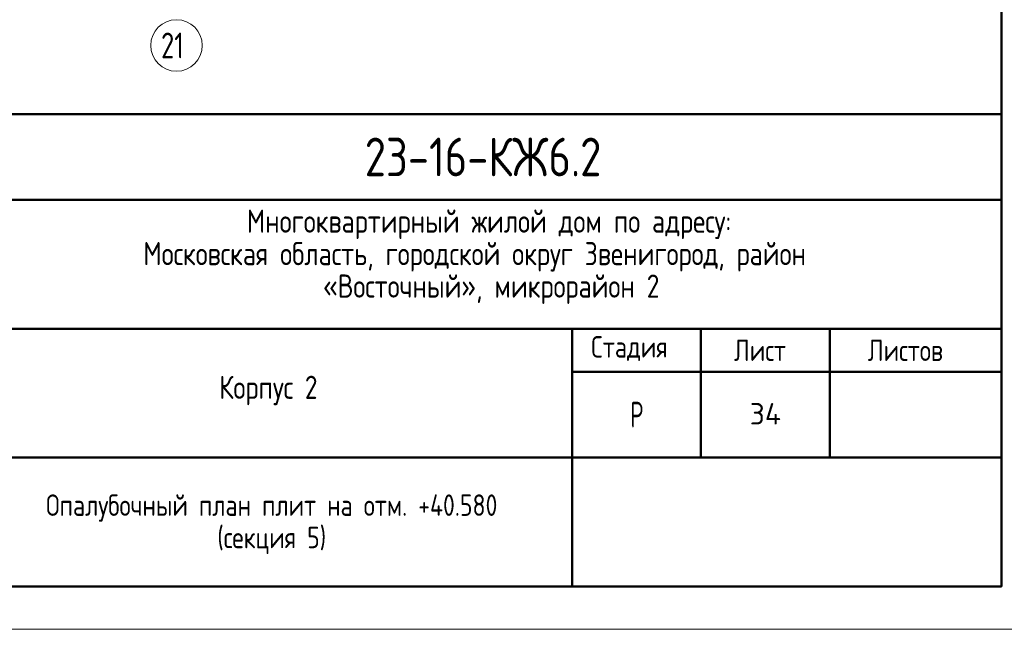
# Model space of a CAD drawing. Header units: millimetres. Extents: x 0 to 26306, y 0 to 29700.
# Tile 2 of 9: x 9064 to 20533, y 0 to 7100. Entities that reach past the tile are written whole.
import ezdxf

# ---------------------------------------------------------------- set-up
doc = ezdxf.new("R2010")
doc.units = ezdxf.units.MM
doc.linetypes.add('______5', pattern=[1100, 800, -100, 100, -100])
doc.layers.add('Standard', color=7, linetype='Continuous', lineweight=25)
doc.layers.add('Оси', color=40, linetype='______5', lineweight=18)
doc.styles.add('GOST 2.304-81', font='txt')
doc.styles.add('ISOCPEUR', font='txt')

msp = doc.modelspace()

# ---------------------------------------------------------------- linework, layer by layer
at = {"layer": 'Standard', "color": 7, "linetype": 'Continuous', "lineweight": 50, "transparency": 33554687}
for p, q in [((2000, 6000), (20500, 6000)), ((8500, 5000), (20500, 5000)), ((8500, 3500), (20500, 3500)), ((15500, 2000), (15500, 3500)), ((17000, 2000), (17000, 3500)), ((18500, 2000), (18500, 3500)), ((15500, 3000), (20500, 3000)), ((8500, 2000), (20500, 2000)), ((15500, 500), (15500, 2000)), ((15500, 500), (15500, 2000))]:
    msp.add_line(p, q, dxfattribs=at)
at = {"layer": 'Standard', "color": 7, "linetype": 'Continuous', "lineweight": 25, "transparency": 33554687}
for p, q in [((20500, 500), (20500, 6000)), ((2000, 500), (20500, 500)), ((2000, 500), (20500, 500)), ((2000, 500), (20500, 500))]:
    msp.add_line(p, q, dxfattribs=at)
at = {"layer": 'Standard', "color": 7, "linetype": 'Continuous', "lineweight": 13, "transparency": 33554687}
msp.add_lwpolyline([(0, 0), (21000, 0), (21000, 29700), (0, 29700), (0, 0)], close=True, dxfattribs=at)
at = {"layer": 'Standard', "color": 7, "linetype": 'Continuous', "lineweight": 50, "transparency": 33554687}
msp.add_lwpolyline([(2000, 29200), (20500, 29200), (20500, 500), (2000, 500), (2000, 29200)], close=True, dxfattribs=at)
at = {"layer": 'Оси', "color": 7, "linetype": 'Continuous', "lineweight": 13, "transparency": 33554687}
msp.add_circle((10891, 6800), 300, dxfattribs=at)

# ---------------------------------------------------------------- texts
at = {"layer": 'Standard', "color": 7, "linetype": 'Continuous', "lineweight": 25, "transparency": 33554687, "attachment_point": 7}
for s, insert, char_height, width, style in [('\\W0.75;21', (10711, 6650), 300, 472.28, 'ISOCPEUR'), ('Многоквартирный\\~жилой\\~дом\\~по\\~адресу:\\~', (11710, 4545), 270, 5717.09, 'GOST 2.304-81'), ('Московская\\~область,\\~городской\\~округ\\~Звенигород,\\~район\\~', (10504, 4167), 270, 8136.21, 'GOST 2.304-81'), ('«Восточный»,\\~микрорайон\\~2', (12597, 3789), 270, 3952.83, 'GOST 2.304-81'), ('Стадия', (15721, 3125), 250, 1031.11, 'GOST 2.304-81'), ('Лист', (17384, 3125), 250, 782.23, 'GOST 2.304-81'), ('Листов', (18943, 3125), 250, 1066.5, 'GOST 2.304-81'), ('Корпус\\~2', (11388, 2610), 270, 1362.88, 'GOST 2.304-81'), ('\\W0.77;Р', (16177, 2350), 300, 262.93, 'GOST 2.304-81')]:
    msp.add_mtext(s, dxfattribs=dict(at, insert=insert, char_height=char_height, width=width, style=style))
at = {"layer": 'Standard', "color": 7, "linetype": 'Continuous', "lineweight": 50, "transparency": 33554687, "insert": (13083, 5275), "char_height": 450, "width": 3070.53, "attachment_point": 7, "style": 'GOST 2.304-81'}
msp.add_mtext('23-16-КЖ6.2', dxfattribs=at)
at = {"layer": 'Standard', "color": 7, "linetype": 'Continuous', "lineweight": 13, "transparency": 33554687, "insert": (17750, 2510), "char_height": 250, "width": 485.29, "attachment_point": 5, "style": 'ISOCPEUR'}
msp.add_mtext('\\A1;{\\fISOCPEUR|i0|b0;\\H250.000000;\\W1.000000;\\C7;34}\\P', dxfattribs=at)
at = {"layer": 'Standard', "color": 7, "linetype": 'Continuous', "lineweight": 25, "transparency": 33554687, "insert": (12000, 1571), "char_height": 250, "width": 6566.88, "attachment_point": 2, "line_spacing_factor": 0.903614}
msp.add_mtext('\\A1;{\\fGOST 2.304-81|i0|b0;\\H250.000000;\\W1.000000;\\C7;Опалубочный план плит на отм. +40.580 }\\P{\\fGOST 2.304-81|i0|b0;\\H250.000000;\\W1.000000;\\C7;(секция 5)}\\P', dxfattribs=at)

doc.saveas('drawing.dxf')
